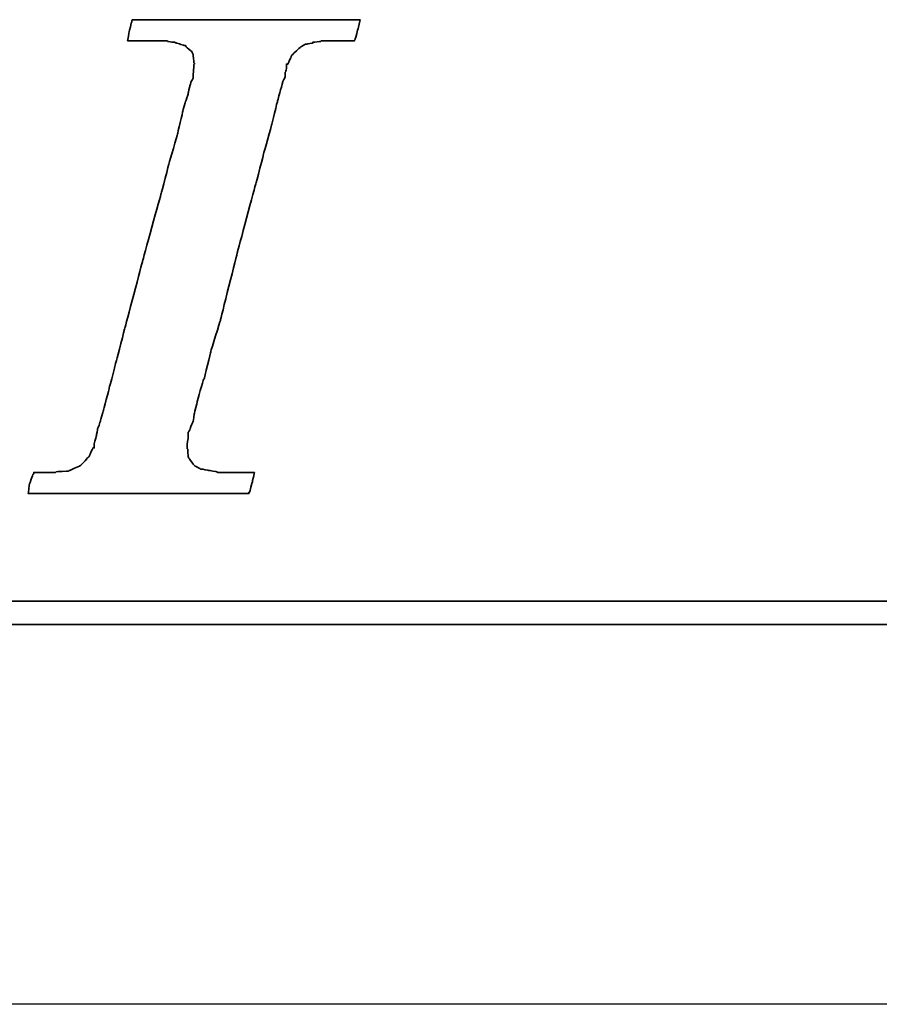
# Model space of a CAD drawing. Header units: millimetres. Extents: x -212 to 3135, y -1694 to 860.
# Tile 217 of 256: x 58.62 to 66.08, y -653.55 to -645.01. Entities that reach past the tile are written whole.
import ezdxf

# ---------------------------------------------------------------- set-up
doc = ezdxf.new("R2010")
doc.units = ezdxf.units.MM
doc.layers.add('2', color=7, linetype='CONTINUOUS', true_color=0xffffff)
doc.layers.add('DIM', color=4, linetype='CONTINUOUS')
doc.layers.add('layer 1', color=7, linetype='CONTINUOUS')

# ---------------------------------------------------------------- blocks, each defined once
blk = doc.blocks.new('TBI MOTION logo(完整正式版)')
at = {"layer": 'layer 1', "color": 22, "lineweight": 35}
for points, knots in [([(-40.59125, -7.94375), (-40.59125, -7.94375), (-40.97375, -7.94375), (-40.97375, -7.94375), (-40.97375, -7.94375), (-40.97375, -7.94375), (-41.38125, -7.94375), (-41.38125, -7.94375), (-41.38125, -7.94375), (-41.38125, -7.94375), (-41.54875, -7.94375), (-41.54875, -7.94375), (-41.54875, -7.94375), (-41.54875, -7.94375), (-41.59875, -7.94375), (-41.59875, -7.94375), (-41.59875, -7.94375), (-41.59875, -7.94375), (-41.88375, -7.94375), (-41.88375, -7.94375), (-41.88375, -7.94375), (-41.88375, -7.94375), (-41.90875, -7.91875), (-41.90875, -7.91875), (-41.90875, -7.91875), (-41.90875, -7.91875), (-42.19875, -7.87125), (-42.19875, -7.87125), (-42.19875, -7.87125), (-42.19875, -7.87125), (-42.43875, -7.82375), (-42.43875, -7.82375), (-42.43875, -7.82375), (-42.43875, -7.82375), (-42.45875, -7.82375), (-42.45875, -7.82375), (-42.45875, -7.82375), (-42.45875, -7.82375), (-42.48625, -7.82375), (-42.48625, -7.82375), (-42.48625, -7.82375), (-42.48625, -7.82375), (-42.67625, -7.72375), (-42.67625, -7.72375), (-42.67625, -7.72375), (-42.67625, -7.72375), (-42.70125, -7.70375), (-42.70125, -7.70375), (-42.70125, -7.70375), (-42.70125, -7.70375), (-42.72375, -7.67875), (-42.72375, -7.67875), (-42.72375, -7.67875), (-42.72375, -7.67875), (-42.86875, -7.48875), (-42.86875, -7.48875), (-42.86875, -7.48875), (-42.86875, -7.48875), (-42.89375, -7.43875), (-42.89375, -7.43875), (-42.89375, -7.43875), (-42.89375, -7.43875), (-42.91875, -7.38875), (-42.91875, -7.38875), (-42.91875, -7.38875), (-42.91875, -7.38875), (-42.93875, -7.12875), (-42.93875, -7.12875), (-42.93875, -7.12875), (-42.93875, -7.12875), (-42.96375, -7.10375), (-42.96375, -7.10375), (-42.96375, -7.10375), (-42.96375, -7.10375), (-42.96375, -7.05375), (-42.96375, -7.05375), (-42.96375, -7.05375), (-42.96375, -7.05375), (-42.96375, -7.00875), (-42.96375, -7.00875), (-42.96375, -7.00875), (-42.96375, -7.00875), (-42.91875, -6.69625), (-42.91875, -6.69625), (-42.91875, -6.69625), (-42.91875, -6.69625), (-42.91875, -6.62375), (-42.91875, -6.62375), (-42.91875, -6.62375), (-42.91875, -6.62375), (-42.91875, -6.59625), (-42.91875, -6.59625), (-42.91875, -6.59625), (-42.91875, -6.59625), (-42.91875, -6.57375), (-42.91875, -6.57375), (-42.91875, -6.57375), (-42.91875, -6.57375), (-42.91875, -6.52875), (-42.91875, -6.52875), (-42.91875, -6.52875), (-42.91875, -6.52875), (-42.89375, -6.50375), (-42.89375, -6.50375), (-42.89375, -6.50375), (-42.89375, -6.50375), (-42.84375, -6.38375), (-42.84375, -6.38375), (-42.84375, -6.38375), (-42.84375, -6.38375), (-42.84375, -6.35875), (-42.84375, -6.35875), (-42.84375, -6.35875), (-42.84375, -6.35875), (-42.74625, -6.14375), (-42.74625, -6.14375), (-42.74625, -6.14375), (-42.74625, -6.14375), (-42.70125, -5.85375), (-42.70125, -5.85375), (-42.70125, -5.85375), (-42.70125, -5.85375), (-42.60375, -5.47125), (-42.60375, -5.47125), (-42.60375, -5.47125), (-42.60375, -5.47125), (-42.60375, -5.44875), (-42.60375, -5.44875), (-42.60375, -5.44875), (-42.60375, -5.44875), (-42.38875, -4.67875), (-42.38875, -4.67875), (-42.38875, -4.67875), (-42.38875, -4.67875), (-42.36375, -4.65375), (-42.36375, -4.65375), (-42.36375, -4.65375), (-42.36375, -4.65375), (-42.12375, -3.69625), (-42.12375, -3.69625), (-42.12375, -3.69625), (-42.12375, -3.69625), (-42.12375, -3.67374), (-42.12375, -3.67374), (-42.12375, -3.67374), (-42.12375, -3.67374), (-41.78875, -2.59374), (-41.78875, -2.59374), (-41.78875, -2.59374), (-41.78875, -2.59374), (-41.18875, -0.19375), (-41.18875, -0.19375), (-41.18875, -0.19375), (-41.18875, -0.19375), (-40.54375, 2.20624), (-40.54375, 2.20624), (-40.54375, 2.20624), (-40.54375, 2.20624), (-40.25375, 3.30875), (-40.25375, 3.30875), (-40.25375, 3.30875), (-40.25375, 3.30875), (-39.98875, 4.27125), (-39.98875, 4.27125), (-39.98875, 4.27125), (-39.98875, 4.27125), (-39.77375, 5.13125), (-39.77375, 5.13125), (-39.77375, 5.13125), (-39.77375, 5.13125), (-39.67875, 5.47125), (-39.67875, 5.47125), (-39.67875, 5.47125), (-39.67875, 5.47125), (-39.60375, 5.75625), (-39.60375, 5.75625), (-39.60375, 5.75625), (-39.60375, 5.75625), (-39.60375, 5.78125), (-39.60375, 5.78125), (-39.60375, 5.78125), (-39.60375, 5.78125), (-39.50875, 5.97125), (-39.50875, 5.97125), (-39.50875, 5.97125), (-39.50875, 5.97125), (-39.50875, 6.13875), (-39.50875, 6.13875), (-39.50875, 6.13875), (-39.50875, 6.13875), (-39.48625, 6.16625), (-39.48625, 6.16625), (-39.48625, 6.16625), (-39.48625, 6.16625), (-39.46125, 6.28625), (-39.46125, 6.28625), (-39.46125, 6.28625), (-39.46125, 6.28625), (-39.46125, 6.42625), (-39.46125, 6.42625), (-39.46125, 6.42625), (-39.46125, 6.42625), (-39.41375, 6.42625), (-39.41375, 6.42625), (-39.41375, 6.42625), (-39.41375, 6.42625), (-39.29375, 6.69125), (-39.29375, 6.69125), (-39.29375, 6.69125), (-39.29375, 6.69125), (-39.26875, 6.74125), (-39.26875, 6.74125), (-39.26875, 6.74125), (-39.26875, 6.74125), (-39.24375, 6.76625), (-39.24375, 6.76625), (-39.24375, 6.76625), (-39.24375, 6.76625), (-38.98375, 7.00624), (-38.98375, 7.00624), (-38.98375, 7.00624), (-38.98375, 7.00624), (-38.95625, 7.02624), (-38.95625, 7.02624), (-38.95625, 7.02624), (-38.95625, 7.02624), (-38.78875, 7.12624), (-38.78875, 7.12624), (-38.78875, 7.12624), (-38.78875, 7.12624), (-38.76375, 7.12624), (-38.76375, 7.12624), (-38.76375, 7.12624), (-38.76375, 7.12624), (-38.74375, 7.12624), (-38.74375, 7.12624), (-38.74375, 7.12624), (-38.74375, 7.12624), (-38.52875, 7.17125), (-38.52875, 7.17125), (-38.52875, 7.17125), (-38.52875, 7.17125), (-38.52875, 7.19624), (-38.52875, 7.19624), (-38.52875, 7.19624), (-38.52875, 7.19624), (-38.50375, 7.19624), (-38.50375, 7.19624), (-38.50375, 7.19624), (-38.50375, 7.19624), (-38.26125, 7.21875), (-38.26125, 7.21875), (-38.26125, 7.21875), (-38.26125, 7.21875), (-38.23875, 7.24624), (-38.23875, 7.24624), (-38.23875, 7.24624), (-38.23875, 7.24624), (-38.21625, 7.24624), (-38.21625, 7.24624), (-38.21625, 7.24624), (-38.21625, 7.24624), (-38.18875, 7.24624), (-38.18875, 7.24624), (-38.18875, 7.24624), (-38.18875, 7.24624), (-37.90375, 7.24624), (-37.90375, 7.24624), (-37.90375, 7.24624), (-37.90375, 7.24624), (-37.85375, 7.24624), (-37.85375, 7.24624), (-37.85375, 7.24624), (-37.85375, 7.24624), (-37.75875, 7.24624), (-37.75875, 7.24624), (-37.75875, 7.24624), (-37.75875, 7.24624), (-37.42375, 7.24624), (-37.42375, 7.24624), (-37.42375, 7.24624), (-37.42375, 7.24624), (-37.08875, 7.24624), (-37.08875, 7.24624), (-37.08875, 7.24624), (-37.08875, 7.24624), (-37.06375, 7.24624), (-37.06375, 7.24624), (-37.06375, 7.24624), (-37.06375, 7.24624), (-37.06375, 7.26624), (-37.06375, 7.26624), (-37.06375, 7.26624), (-37.06375, 7.26624), (-37.03875, 7.29125), (-37.03875, 7.29125), (-37.03875, 7.29125), (-37.03875, 7.29125), (-37.03875, 7.31625), (-37.03875, 7.31625), (-37.03875, 7.31625), (-37.03875, 7.31625), (-36.94125, 7.67625), (-36.94125, 7.67625), (-36.94125, 7.67625), (-36.94125, 7.67625), (-36.86875, 7.98625), (-36.86875, 7.98625), (-36.86875, 7.98625), (-36.86875, 7.98625), (-36.98875, 7.98625), (-36.98875, 7.98625), (-36.98875, 7.98625), (-36.98875, 7.98625), (-37.42375, 7.98625), (-37.42375, 7.98625), (-37.42375, 7.98625), (-37.42375, 7.98625), (-37.94875, 7.98625), (-37.94875, 7.98625), (-37.94875, 7.98625), (-37.94875, 7.98625), (-38.57375, 7.98625), (-38.57375, 7.98625), (-38.57375, 7.98625), (-38.57375, 7.98625), (-39.29375, 7.98625), (-39.29375, 7.98625), (-39.29375, 7.98625), (-39.29375, 7.98625), (-40.82875, 7.98625), (-40.82875, 7.98625), (-40.82875, 7.98625), (-40.82875, 7.98625), (-42.36375, 7.98625), (-42.36375, 7.98625), (-42.36375, 7.98625), (-42.36375, 7.98625), (-43.08375, 7.98625), (-43.08375, 7.98625), (-43.08375, 7.98625), (-43.08375, 7.98625), (-43.70875, 7.98625), (-43.70875, 7.98625), (-43.70875, 7.98625), (-43.70875, 7.98625), (-44.23375, 7.98625), (-44.23375, 7.98625), (-44.23375, 7.98625), (-44.23375, 7.98625), (-44.66875, 7.98625), (-44.66875, 7.98625), (-44.66875, 7.98625), (-44.66875, 7.98625), (-44.88375, 7.98625), (-44.88375, 7.98625), (-44.88375, 7.98625), (-44.88375, 7.98625), (-44.90875, 7.94125), (-44.90875, 7.94125), (-44.90875, 7.94125), (-44.90875, 7.94125), (-44.90875, 7.91625), (-44.90875, 7.91625), (-44.90875, 7.91625), (-44.90875, 7.91625), (-45.00375, 7.55625), (-45.00375, 7.55625), (-45.00375, 7.55625), (-45.00375, 7.55625), (-45.05375, 7.24624), (-45.05375, 7.24624), (-45.05375, 7.24624), (-45.05375, 7.24624), (-44.61875, 7.24624), (-44.61875, 7.24624), (-44.61875, 7.24624), (-44.61875, 7.24624), (-44.11375, 7.24624), (-44.11375, 7.24624), (-44.11375, 7.24624), (-44.11375, 7.24624), (-43.99375, 7.24624), (-43.99375, 7.24624), (-43.99375, 7.24624), (-43.99375, 7.24624), (-43.94625, 7.24624), (-43.94625, 7.24624), (-43.94625, 7.24624), (-43.94625, 7.24624), (-43.92374, 7.24624), (-43.92374, 7.24624), (-43.92374, 7.24624), (-43.92374, 7.24624), (-43.65875, 7.24624), (-43.65875, 7.24624), (-43.65875, 7.24624), (-43.65875, 7.24624), (-43.63875, 7.21875), (-43.63875, 7.21875), (-43.63875, 7.21875), (-43.63875, 7.21875), (-43.46875, 7.19624), (-43.46875, 7.19624), (-43.46875, 7.19624), (-43.46875, 7.19624), (-43.39875, 7.19624), (-43.39875, 7.19624), (-43.39875, 7.19624), (-43.39875, 7.19624), (-43.37125, 7.17125), (-43.37125, 7.17125), (-43.37125, 7.17125), (-43.37125, 7.17125), (-43.34875, 7.17125), (-43.34875, 7.17125), (-43.34875, 7.17125), (-43.34875, 7.17125), (-43.20375, 7.12624), (-43.20375, 7.12624), (-43.20375, 7.12624), (-43.20375, 7.12624), (-43.05875, 7.07624), (-43.05875, 7.07624), (-43.05875, 7.07624), (-43.05875, 7.07624), (-43.01375, 7.07624), (-43.01375, 7.07624), (-43.01375, 7.07624), (-43.01375, 7.07624), (-42.98875, 7.02624), (-42.98875, 7.02624), (-42.98875, 7.02624), (-42.98875, 7.02624), (-42.79875, 6.86125), (-42.79875, 6.86125), (-42.79875, 6.86125), (-42.79875, 6.86125), (-42.77375, 6.81125), (-42.77375, 6.81125), (-42.77375, 6.81125), (-42.77375, 6.81125), (-42.74625, 6.76625), (-42.74625, 6.76625), (-42.74625, 6.76625), (-42.74625, 6.76625), (-42.72375, 6.47625), (-42.72375, 6.47625), (-42.72375, 6.47625), (-42.72375, 6.47625), (-42.70125, 6.45124), (-42.70125, 6.45124), (-42.70125, 6.45124), (-42.70125, 6.45124), (-42.70125, 6.42625), (-42.70125, 6.42625), (-42.70125, 6.42625), (-42.70125, 6.42625), (-42.72375, 6.40625), (-42.72375, 6.40625), (-42.72375, 6.40625), (-42.72375, 6.40625), (-42.74625, 5.97125), (-42.74625, 5.97125), (-42.74625, 5.97125), (-42.74625, 5.97125), (-42.74625, 5.94625), (-42.74625, 5.94625), (-42.74625, 5.94625), (-42.74625, 5.94625), (-42.74625, 5.92625), (-42.74625, 5.92625), (-42.74625, 5.92625), (-42.74625, 5.92625), (-42.77375, 5.87625), (-42.77375, 5.87625), (-42.77375, 5.87625), (-42.77375, 5.87625), (-42.81875, 5.80625), (-42.81875, 5.80625), (-42.81875, 5.80625), (-42.81875, 5.80625), (-42.86875, 5.63625), (-42.86875, 5.63625), (-42.86875, 5.63625), (-42.86875, 5.63625), (-42.91875, 5.39625), (-42.91875, 5.39625), (-42.91875, 5.39625), (-42.91875, 5.39625), (-42.91875, 5.37124), (-42.91875, 5.37124), (-42.91875, 5.37124), (-42.91875, 5.37124), (-43.01375, 5.10874), (-43.01375, 5.10874), (-43.01375, 5.10874), (-43.01375, 5.10874), (-43.10875, 4.77124), (-43.10875, 4.77124), (-43.10875, 4.77124), (-43.10875, 4.77124), (-43.29875, 3.95625), (-43.29875, 3.95625), (-43.29875, 3.95625), (-43.29875, 3.95625), (-43.58875, 2.95125), (-43.58875, 2.95125), (-43.58875, 2.95125), (-43.58875, 2.95125), (-43.87375, 1.87125), (-43.87375, 1.87125), (-43.87375, 1.87125), (-43.87375, 1.87125), (-44.52625, -0.50374), (-44.52625, -0.50374), (-44.52625, -0.50374), (-44.52625, -0.50374), (-45.14875, -2.85375), (-45.14875, -2.85375), (-45.14875, -2.85375), (-45.14875, -2.85375), (-45.43375, -3.95875), (-45.43375, -3.95875), (-45.43375, -3.95875), (-45.43375, -3.95875), (-45.69875, -4.96875), (-45.69875, -4.96875), (-45.69875, -4.96875), (-45.69875, -4.96875), (-45.91375, -5.78375), (-45.91375, -5.78375), (-45.91375, -5.78375), (-45.91375, -5.78375), (-46.01375, -6.11875), (-46.01375, -6.11875), (-46.01375, -6.11875), (-46.01375, -6.11875), (-46.01375, -6.14375), (-46.01375, -6.14375), (-46.01375, -6.14375), (-46.01375, -6.14375), (-46.10875, -6.40875), (-46.10875, -6.40875), (-46.10875, -6.40875), (-46.10875, -6.40875), (-46.15375, -6.64875), (-46.15375, -6.64875), (-46.15375, -6.64875), (-46.15375, -6.64875), (-46.20375, -6.83875), (-46.20375, -6.83875), (-46.20375, -6.83875), (-46.20375, -6.83875), (-46.22875, -6.93375), (-46.22875, -6.93375), (-46.22875, -6.93375), (-46.22875, -6.93375), (-46.22875, -7.07875), (-46.22875, -7.07875), (-46.22875, -7.07875), (-46.22875, -7.07875), (-46.27375, -7.07875), (-46.27375, -7.07875), (-46.27375, -7.07875), (-46.27375, -7.07875), (-46.39375, -7.34375), (-46.39375, -7.34375), (-46.39375, -7.34375), (-46.39375, -7.34375), (-46.39375, -7.36875), (-46.39375, -7.36875), (-46.39375, -7.36875), (-46.39375, -7.36875), (-46.42125, -7.38875), (-46.42125, -7.38875), (-46.42125, -7.38875), (-46.42125, -7.38875), (-46.68375, -7.67875), (-46.68375, -7.67875), (-46.68375, -7.67875), (-46.68375, -7.67875), (-46.70875, -7.70375), (-46.70875, -7.70375), (-46.70875, -7.70375), (-46.70875, -7.70375), (-46.75375, -7.72375), (-46.75375, -7.72375), (-46.75375, -7.72375), (-46.75375, -7.72375), (-47.08875, -7.87125), (-47.08875, -7.87125), (-47.08875, -7.87125), (-47.08875, -7.87125), (-47.11625, -7.87125), (-47.11625, -7.87125), (-47.11625, -7.87125), (-47.11625, -7.87125), (-47.13875, -7.89375), (-47.13875, -7.89375), (-47.13875, -7.89375), (-47.13875, -7.89375), (-47.56875, -7.91875), (-47.56875, -7.91875), (-47.56875, -7.91875), (-47.56875, -7.91875), (-47.59625, -7.94375), (-47.59625, -7.94375), (-47.59625, -7.94375), (-47.59625, -7.94375), (-47.64375, -7.94375), (-47.64375, -7.94375), (-47.64375, -7.94375), (-47.64375, -7.94375), (-47.73625, -7.94375), (-47.73625, -7.94375), (-47.73625, -7.94375), (-47.73625, -7.94375), (-48.07375, -7.94375), (-48.07375, -7.94375), (-48.07375, -7.94375), (-48.07375, -7.94375), (-48.36125, -7.94375), (-48.36125, -7.94375), (-48.36125, -7.94375), (-48.36125, -7.94375), (-48.36125, -7.96625), (-48.36125, -7.96625), (-48.36125, -7.96625), (-48.36125, -7.96625), (-48.36125, -7.99125), (-48.36125, -7.99125), (-48.36125, -7.99125), (-48.36125, -7.99125), (-48.38875, -8.01375), (-48.38875, -8.01375), (-48.38875, -8.01375), (-48.38875, -8.01375), (-48.50875, -8.34875), (-48.50875, -8.34875), (-48.50875, -8.34875), (-48.50875, -8.34875), (-48.55375, -8.68625), (-48.55375, -8.68625), (-48.55375, -8.68625), (-48.55375, -8.68625), (-48.45875, -8.68625), (-48.45875, -8.68625), (-48.45875, -8.68625), (-48.45875, -8.68625), (-48.07375, -8.68625), (-48.07375, -8.68625), (-48.07375, -8.68625), (-48.07375, -8.68625), (-47.52375, -8.68625), (-47.52375, -8.68625), (-47.52375, -8.68625), (-47.52375, -8.68625), (-46.92375, -8.68625), (-46.92375, -8.68625), (-46.92375, -8.68625), (-46.92375, -8.68625), (-46.25375, -8.68625), (-46.25375, -8.68625), (-46.25375, -8.68625), (-46.25375, -8.68625), (-46.20375, -8.68625), (-46.20375, -8.68625), (-46.20375, -8.68625), (-46.20375, -8.68625), (-44.71375, -8.68625), (-44.71375, -8.68625), (-44.71375, -8.68625), (-44.71375, -8.68625), (-43.22875, -8.68625), (-43.22875, -8.68625), (-43.22875, -8.68625), (-43.22875, -8.68625), (-42.55875, -8.68625), (-42.55875, -8.68625), (-42.55875, -8.68625), (-42.55875, -8.68625), (-42.50875, -8.68625), (-42.50875, -8.68625), (-42.50875, -8.68625), (-42.50875, -8.68625), (-41.93375, -8.68625), (-41.93375, -8.68625), (-41.93375, -8.68625), (-41.93375, -8.68625), (-41.38125, -8.68625), (-41.38125, -8.68625), (-41.38125, -8.68625), (-41.38125, -8.68625), (-40.97375, -8.68625), (-40.97375, -8.68625), (-40.97375, -8.68625), (-40.97375, -8.68625), (-40.78125, -8.68625), (-40.78125, -8.68625), (-40.78125, -8.68625), (-40.78125, -8.68625), (-40.78125, -8.63875), (-40.78125, -8.63875), (-40.78125, -8.63875), (-40.78125, -8.63875), (-40.75875, -8.63875), (-40.75875, -8.63875), (-40.75875, -8.63875), (-40.75875, -8.63875), (-40.66375, -8.27875), (-40.66375, -8.27875), (-40.66375, -8.27875), (-40.66375, -8.27875), (-40.59125, -7.94375), (-40.59125, -7.94375)], [0, 0, 0, 0, 0.00558659, 0.00558659, 0.00558659, 0.0055866, 0.01117318, 0.01117318, 0.01117318, 0.01117319, 0.01675978, 0.01675978, 0.01675978, 0.01675979, 0.02234637, 0.02234637, 0.02234637, 0.02234638, 0.02793296, 0.02793296, 0.02793296, 0.02793297, 0.03351955, 0.03351955, 0.03351955, 0.03351956, 0.03910615, 0.03910615, 0.03910615, 0.03910616, 0.04469274, 0.04469274, 0.04469274, 0.04469275, 0.05027933, 0.05027933, 0.05027933, 0.05027934, 0.05586592, 0.05586592, 0.05586592, 0.05586593, 0.06145251, 0.06145251, 0.06145251, 0.06145252, 0.06703911, 0.06703911, 0.06703911, 0.06703912, 0.0726257, 0.0726257, 0.0726257, 0.07262571, 0.07821229, 0.07821229, 0.07821229, 0.0782123, 0.08379888, 0.08379888, 0.08379888, 0.08379889, 0.08938547, 0.08938547, 0.08938547, 0.08938548, 0.09497207, 0.09497207, 0.09497207, 0.09497208, 0.10055866, 0.10055866, 0.10055866, 0.10055867, 0.10614525, 0.10614525, 0.10614525, 0.10614526, 0.11173184, 0.11173184, 0.11173184, 0.11173185, 0.11731844, 0.11731844, 0.11731844, 0.11731845, 0.12290503, 0.12290503, 0.12290503, 0.12290504, 0.12849162, 0.12849162, 0.12849162, 0.12849163, 0.13407821, 0.13407821, 0.13407821, 0.13407822, 0.1396648, 0.1396648, 0.1396648, 0.13966481, 0.1452514, 0.1452514, 0.1452514, 0.14525141, 0.15083799, 0.15083799, 0.15083799, 0.150838, 0.15642458, 0.15642458, 0.15642458, 0.15642459, 0.16201117, 0.16201117, 0.16201117, 0.16201118, 0.16759777, 0.16759777, 0.16759777, 0.16759778, 0.17318436, 0.17318436, 0.17318436, 0.17318437, 0.17877095, 0.17877095, 0.17877095, 0.17877096, 0.18435754, 0.18435754, 0.18435754, 0.18435755, 0.18994413, 0.18994413, 0.18994413, 0.18994414, 0.19553073, 0.19553073, 0.19553073, 0.19553074, 0.20111732, 0.20111732, 0.20111732, 0.20111733, 0.20670391, 0.20670391, 0.20670391, 0.20670392, 0.2122905, 0.2122905, 0.2122905, 0.21229051, 0.21787709, 0.21787709, 0.21787709, 0.2178771, 0.22346369, 0.22346369, 0.22346369, 0.2234637, 0.22905028, 0.22905028, 0.22905028, 0.22905029, 0.23463687, 0.23463687, 0.23463687, 0.23463688, 0.24022346, 0.24022346, 0.24022346, 0.24022347, 0.24581006, 0.24581006, 0.24581006, 0.24581007, 0.25139665, 0.25139665, 0.25139665, 0.25139666, 0.25698324, 0.25698324, 0.25698324, 0.25698325, 0.26256983, 0.26256983, 0.26256983, 0.26256984, 0.26815642, 0.26815642, 0.26815642, 0.26815643, 0.27374302, 0.27374302, 0.27374302, 0.27374303, 0.27932961, 0.27932961, 0.27932961, 0.27932962, 0.2849162, 0.2849162, 0.2849162, 0.28491621, 0.29050279, 0.29050279, 0.29050279, 0.2905028, 0.29608939, 0.29608939, 0.29608939, 0.2960894, 0.30167598, 0.30167598, 0.30167598, 0.30167599, 0.30726257, 0.30726257, 0.30726257, 0.30726258, 0.31284916, 0.31284916, 0.31284916, 0.31284917, 0.31843575, 0.31843575, 0.31843575, 0.31843576, 0.32402235, 0.32402235, 0.32402235, 0.32402236, 0.32960894, 0.32960894, 0.32960894, 0.32960895, 0.33519553, 0.33519553, 0.33519553, 0.33519554, 0.34078212, 0.34078212, 0.34078212, 0.34078213, 0.34636872, 0.34636872, 0.34636872, 0.34636873, 0.35195531, 0.35195531, 0.35195531, 0.35195532, 0.3575419, 0.3575419, 0.3575419, 0.35754191, 0.36312849, 0.36312849, 0.36312849, 0.3631285, 0.36871508, 0.36871508, 0.36871508, 0.36871509, 0.37430168, 0.37430168, 0.37430168, 0.37430169, 0.37988827, 0.37988827, 0.37988827, 0.37988828, 0.38547486, 0.38547486, 0.38547486, 0.38547487, 0.39106145, 0.39106145, 0.39106145, 0.39106146, 0.39664804, 0.39664804, 0.39664804, 0.39664805, 0.40223464, 0.40223464, 0.40223464, 0.40223465, 0.40782123, 0.40782123, 0.40782123, 0.40782124, 0.41340782, 0.41340782, 0.41340782, 0.41340783, 0.41899441, 0.41899441, 0.41899441, 0.41899442, 0.42458101, 0.42458101, 0.42458101, 0.42458102, 0.4301676, 0.4301676, 0.4301676, 0.43016761, 0.43575419, 0.43575419, 0.43575419, 0.4357542, 0.44134078, 0.44134078, 0.44134078, 0.44134079, 0.44692737, 0.44692737, 0.44692737, 0.44692738, 0.45251397, 0.45251397, 0.45251397, 0.45251398, 0.45810056, 0.45810056, 0.45810056, 0.45810057, 0.46368715, 0.46368715, 0.46368715, 0.46368716, 0.46927374, 0.46927374, 0.46927374, 0.46927375, 0.47486034, 0.47486034, 0.47486034, 0.47486035, 0.48044693, 0.48044693, 0.48044693, 0.48044694, 0.48603352, 0.48603352, 0.48603352, 0.48603353, 0.49162011, 0.49162011, 0.49162011, 0.49162012, 0.4972067, 0.4972067, 0.4972067, 0.49720671, 0.5027933, 0.5027933, 0.5027933, 0.50279331, 0.50837989, 0.50837989, 0.50837989, 0.5083799, 0.51396648, 0.51396648, 0.51396648, 0.51396649, 0.51955307, 0.51955307, 0.51955307, 0.51955308, 0.52513966, 0.52513966, 0.52513966, 0.52513967, 0.53072626, 0.53072626, 0.53072626, 0.53072627, 0.53631285, 0.53631285, 0.53631285, 0.53631286, 0.54189944, 0.54189944, 0.54189944, 0.54189945, 0.54748603, 0.54748603, 0.54748603, 0.54748604, 0.55307263, 0.55307263, 0.55307263, 0.55307264, 0.55865922, 0.55865922, 0.55865922, 0.55865923, 0.56424581, 0.56424581, 0.56424581, 0.56424582, 0.5698324, 0.5698324, 0.5698324, 0.56983241, 0.57541899, 0.57541899, 0.57541899, 0.575419, 0.58100559, 0.58100559, 0.58100559, 0.5810056, 0.58659218, 0.58659218, 0.58659218, 0.58659219, 0.59217877, 0.59217877, 0.59217877, 0.59217878, 0.59776536, 0.59776536, 0.59776536, 0.59776537, 0.60335196, 0.60335196, 0.60335196, 0.60335197, 0.60893855, 0.60893855, 0.60893855, 0.60893856, 0.61452514, 0.61452514, 0.61452514, 0.61452515, 0.62011173, 0.62011173, 0.62011173, 0.62011174, 0.62569832, 0.62569832, 0.62569832, 0.62569833, 0.63128492, 0.63128492, 0.63128492, 0.63128493, 0.63687151, 0.63687151, 0.63687151, 0.63687152, 0.6424581, 0.6424581, 0.6424581, 0.64245811, 0.64804469, 0.64804469, 0.64804469, 0.6480447, 0.65363128, 0.65363128, 0.65363128, 0.65363129, 0.65921788, 0.65921788, 0.65921788, 0.65921789, 0.66480447, 0.66480447, 0.66480447, 0.66480448, 0.67039106, 0.67039106, 0.67039106, 0.67039107, 0.67597765, 0.67597765, 0.67597765, 0.67597766, 0.68156425, 0.68156425, 0.68156425, 0.68156426, 0.68715084, 0.68715084, 0.68715084, 0.68715085, 0.69273743, 0.69273743, 0.69273743, 0.69273744, 0.69832402, 0.69832402, 0.69832402, 0.69832403, 0.70391061, 0.70391061, 0.70391061, 0.70391062, 0.70949721, 0.70949721, 0.70949721, 0.70949722, 0.7150838, 0.7150838, 0.7150838, 0.71508381, 0.72067039, 0.72067039, 0.72067039, 0.7206704, 0.72625698, 0.72625698, 0.72625698, 0.72625699, 0.73184358, 0.73184358, 0.73184358, 0.73184359, 0.73743017, 0.73743017, 0.73743017, 0.73743018, 0.74301676, 0.74301676, 0.74301676, 0.74301677, 0.74860335, 0.74860335, 0.74860335, 0.74860336, 0.75418994, 0.75418994, 0.75418994, 0.75418995, 0.75977654, 0.75977654, 0.75977654, 0.75977655, 0.76536313, 0.76536313, 0.76536313, 0.76536314, 0.77094972, 0.77094972, 0.77094972, 0.77094973, 0.77653631, 0.77653631, 0.77653631, 0.77653632, 0.78212291, 0.78212291, 0.78212291, 0.78212292, 0.7877095, 0.7877095, 0.7877095, 0.78770951, 0.79329609, 0.79329609, 0.79329609, 0.7932961, 0.79888268, 0.79888268, 0.79888268, 0.79888269, 0.80446927, 0.80446927, 0.80446927, 0.80446928, 0.81005587, 0.81005587, 0.81005587, 0.81005588, 0.81564246, 0.81564246, 0.81564246, 0.81564247, 0.82122905, 0.82122905, 0.82122905, 0.82122906, 0.82681564, 0.82681564, 0.82681564, 0.82681565, 0.83240223, 0.83240223, 0.83240223, 0.83240224, 0.83798883, 0.83798883, 0.83798883, 0.83798884, 0.84357542, 0.84357542, 0.84357542, 0.84357543, 0.84916201, 0.84916201, 0.84916201, 0.84916202, 0.8547486, 0.8547486, 0.8547486, 0.85474861, 0.8603352, 0.8603352, 0.8603352, 0.86033521, 0.86592179, 0.86592179, 0.86592179, 0.8659218, 0.87150838, 0.87150838, 0.87150838, 0.87150839, 0.87709497, 0.87709497, 0.87709497, 0.87709498, 0.88268156, 0.88268156, 0.88268156, 0.88268157, 0.88826816, 0.88826816, 0.88826816, 0.88826817, 0.89385475, 0.89385475, 0.89385475, 0.89385476, 0.89944134, 0.89944134, 0.89944134, 0.89944135, 0.90502793, 0.90502793, 0.90502793, 0.90502794, 0.91061453, 0.91061453, 0.91061453, 0.91061454, 0.91620112, 0.91620112, 0.91620112, 0.91620113, 0.92178771, 0.92178771, 0.92178771, 0.92178772, 0.9273743, 0.9273743, 0.9273743, 0.92737431, 0.93296089, 0.93296089, 0.93296089, 0.9329609, 0.93854749, 0.93854749, 0.93854749, 0.9385475, 0.94413408, 0.94413408, 0.94413408, 0.94413409, 0.94972067, 0.94972067, 0.94972067, 0.94972068, 0.95530726, 0.95530726, 0.95530726, 0.95530727, 0.96089385, 0.96089385, 0.96089385, 0.96089386, 0.96648045, 0.96648045, 0.96648045, 0.96648046, 0.97206704, 0.97206704, 0.97206704, 0.97206705, 0.97765363, 0.97765363, 0.97765363, 0.97765364, 0.98324022, 0.98324022, 0.98324022, 0.98324023, 0.98882682, 0.98882682, 0.98882682, 0.98882683, 0.99441341, 0.99441341, 0.99441341, 0.99441342, 1, 1, 1, 1]), ([(75.90875, -9.47875), (75.90875, -9.47875), (75.90875, -12.28625), (75.90875, -12.28625), (75.90875, -12.28625), (75.90875, -12.28625), (75.90875, -12.47875), (75.90875, -12.47875), (75.90875, -12.47875), (75.90875, -12.47875), (75.71625, -12.47875), (75.71625, -12.47875), (75.71625, -12.47875), (75.71625, -12.47875), (-88.32875, -12.47875), (-88.32875, -12.47875), (-88.32875, -12.47875), (-88.32875, -12.47875), (-88.32875, -13.29375), (-88.32875, -13.29375), (-88.32875, -13.29375), (-88.32875, -13.29375), (82.89125, -13.29375), (82.89125, -13.29375), (82.89125, -13.29375), (82.89125, -13.29375), (75.90875, -9.47875), (75.90875, -9.47875)], [0, 0, 0, 0, 0.14285714, 0.14285714, 0.14285714, 0.14285715, 0.28571429, 0.28571429, 0.28571429, 0.2857143, 0.42857143, 0.42857143, 0.42857143, 0.42857144, 0.57142857, 0.57142857, 0.57142857, 0.57142858, 0.71428571, 0.71428571, 0.71428571, 0.71428572, 0.85714286, 0.85714286, 0.85714286, 0.85714287, 1, 1, 1, 1])]:
    blk.add_open_spline(points, degree=3, knots=knots, dxfattribs=at)

msp = doc.modelspace()

# ---------------------------------------------------------------- linework, layer by layer
at = {"layer": '2', "linetype": 'Continuous'}
msp.add_line((76.2219, -653.5537), (-18.8722, -653.5537), dxfattribs=at)

# ---------------------------------------------------------------- block references
at = {"layer": 'DIM', "color": 7, "xscale": 0.246592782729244, "yscale": 0.246592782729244, "zscale": 0.246592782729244}
msp.add_blockref('TBI MOTION logo(完整正式版)', (70.6659, -646.9799), dxfattribs=at)

doc.saveas('drawing.dxf')
